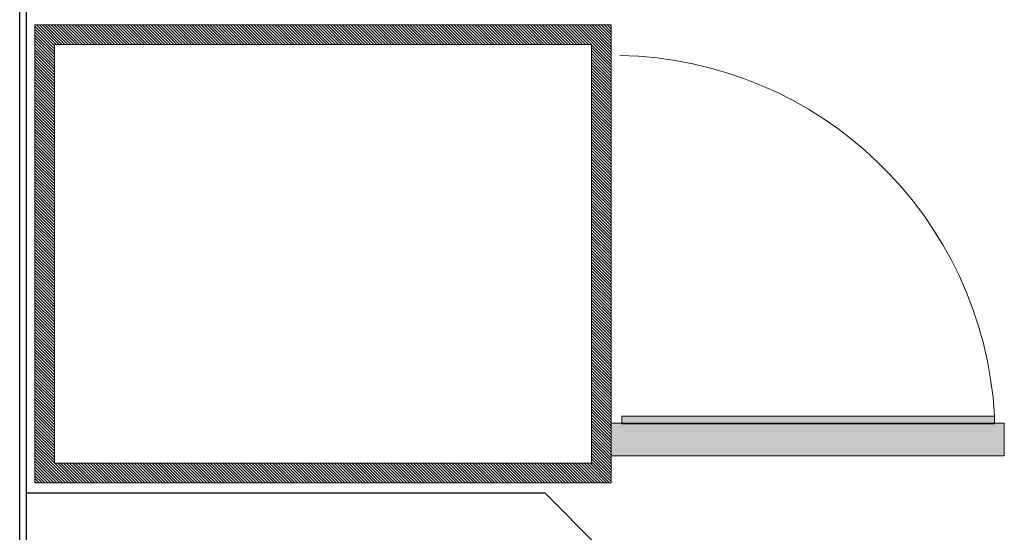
# Model space of a CAD drawing. Header units: millimetres. Extents: x 69858 to 162505, y 5570 to 25972.
# Tile 11 of 53: x 71794 to 73297, y 12867 to 13651. Entities that reach past the tile are written whole.
import ezdxf

# ---------------------------------------------------------------- set-up
doc = ezdxf.new("R2010")
doc.units = ezdxf.units.MM
doc.header["$LTSCALE"] = 2.5
for name, color, linetype, lineweight in [('A-WALL', 7, 'Continuous', 30), ('CKD Equipments', 252, 'Continuous', 0), ('WALL', 132, 'Continuous', 25)]:
    doc.layers.add(name, color=color, linetype=linetype, lineweight=lineweight)
doc.layers.add('Arch', color=7, linetype='Continuous')
doc.layers.add('FAINTEQUIP', color=253, linetype='Continuous')

# ---------------------------------------------------------------- blocks, each defined once
blk = doc.blocks.new('*U95')
at = {"color": 8}
blk.add_lwpolyline([(0, -100), (6936.3, -100), (6936.3, -90), (0, -90)], close=True, dxfattribs=at)
blk = doc.blocks.new('G$C90A9299F')
at = {"layer": 'CKD Equipments'}
h = blk.add_hatch(dxfattribs=at)
h.set_pattern_fill('ANSI36', color=8, angle=360)
h.set_pattern_definition([(135, (-2880078.5, -3501379.5), (-6.1739260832, 1.6837980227), [7.9375, -1.5875, 0, -1.5875])])
h.paths.add_polyline_path([(598, 896), (610, 896), (610, 1465), (598, 1465)])
at = {"layer": 'CKD Equipments', "ltscale": 0.25}
h = blk.add_hatch(dxfattribs=at)
h.set_pattern_fill('ANSI31', color=8)
h.set_pattern_definition([(45, (-606493, 32858.5), (-2.24506403, 2.24506403), [])])
h.paths.add_polyline_path([(0, 880), (700, 880), (700, 0), (0, 0)])
h.paths.add_polyline_path([(30, 850), (670, 850), (670, 30), (30, 30)], flags=16)
at = {"layer": 'FAINTEQUIP'}
h = blk.add_hatch(dxfattribs=at)
h.set_pattern_fill('INSUL', color=8, angle=90)
h.set_pattern_definition([(360, (-12508187.531, 260434.304), (2e-14, 9.525), []), (360, (-12508187.531, 260437.479), (2e-14, 9.525), [3.175, -3.175]), (360, (-12508187.531, 260440.654), (2e-14, 9.525), [3.175, -3.175])])
h.paths.add_polyline_path([(609, 880), (609, 1480), (659, 1480), (659, 880)])
at = {"layer": 'CKD Equipments', "color": 8, "elevation": 0.1}
blk.add_lwpolyline([(609, 880), (609, 1480), (659, 1480), (659, 880), (609, 880)], dxfattribs=at)
blk.add_lwpolyline([(598, 896), (610, 896), (610, 1465), (598, 1465)], close=True, dxfattribs=at)
at = {"layer": 'CKD Equipments', "color": 8, "ltscale": 0.25}
blk.add_lwpolyline([(0, 880), (700, 880), (700, 0), (0, 0), (0, 880)], dxfattribs=at)
blk.add_lwpolyline([(30, 850), (670, 850), (670, 30), (30, 30)], close=True, dxfattribs=at)
at = {"layer": 'CKD Equipments', "color": 8}
blk.add_arc((631, 881.8, 0.1), 584.2, 93.243, 178.8996, dxfattribs=at)
blk = doc.blocks.new('ARCH')
at = {"layer": 'WALL', "color": 8}
for p in [(115720.8, 10060.6), (116594.1, 9978.8)]:
    blk.add_line(p, (116512.3, 10060.6), dxfattribs=at)
at = {"layer": 'A-WALL', "color": 8, "rotation": 270.0000000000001}
blk.add_blockref('G$C90A9299F', (115734, 10776.1), dxfattribs=at)
at = {"layer": 'WALL', "color": 8, "xscale": -1, "rotation": 89.99999999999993}
blk.add_blockref('*U95', (115620.8, 13310.6), dxfattribs=at)

msp = doc.modelspace()

# ---------------------------------------------------------------- block references
at = {"layer": 'Arch'}
msp.add_blockref('ARCH', (-43916.7, 2867), dxfattribs=at)

doc.saveas('drawing.dxf')
